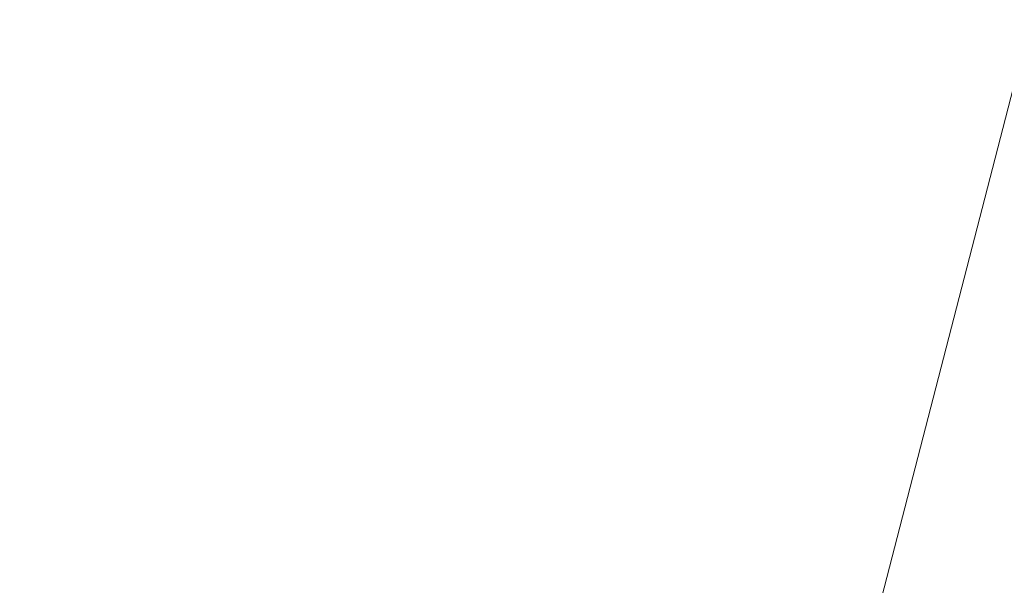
# Model space of a CAD drawing. Header units: millimetres. Extents: x -6861 to -4773, y 84 to 6892.
# Tile 73 of 108: x -6111.5416 to -6111.4612, y 6630.3156 to 6630.3617. Entities that reach past the tile are written whole.
import ezdxf

# ---------------------------------------------------------------- set-up
doc = ezdxf.new("R2010")
doc.units = ezdxf.units.MM
doc.layers.add('E-LITE-EQPM', color=7, linetype='Continuous', lineweight=20)

# ---------------------------------------------------------------- blocks, each defined once
blk = doc.blocks.new('01 PODIUM EMPOTRADO CON MARCO 1_glb - PODIUM EMPOTRADO CON MARCO 3_dwg_NS-2254 ÍßÁ_1_5Ð_$$_É_îAÔO-V2-Planta_PDF')
at = {"lineweight": 9}
blk.add_line((-4.330127, -2.5), (-2.00439, -6.528295), dxfattribs=at)
blk = doc.blocks.new('01 PODIUM EMPOTRADO CON MARCO 1_glb - 01 PODIUM EMPOTRADO CON MARCO 1-665813-Planta_PDF')
at = {"extrusion": (0, 0, -1), "zscale": -0.9999999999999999, "rotation": 164.4887155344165}
blk.add_blockref('01 PODIUM EMPOTRADO CON MARCO 1_glb - PODIUM EMPOTRADO CON MARCO 3_dwg_NS-2254 ÍßÁ_1_5Ð_$$_É_îAÔO-V2-Planta_PDF', (3232.686478, 6625.241215), dxfattribs=at)
blk = doc.blocks.new('01 PODIUM EMPOTRADO CON MARCO 1_glb - 01 PODIUM EMPOTRADO CON MARCO 1-V3-Planta_PDF')
at = {"extrusion": (0, 0, -1), "zscale": -0.9999999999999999, "rotation": 164.4887155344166}
blk.add_blockref('01 PODIUM EMPOTRADO CON MARCO 1_glb - PODIUM EMPOTRADO CON MARCO 3_dwg_NS-2254 ÍßÁ_1_5Ð_$$_É_îAÔO-V2-Planta_PDF', (3232.686478, 6625.241215), dxfattribs=at)

msp = doc.modelspace()

# ---------------------------------------------------------------- block references
at = {"layer": 'E-LITE-EQPM'}
for name in ['01 PODIUM EMPOTRADO CON MARCO 1_glb - 01 PODIUM EMPOTRADO CON MARCO 1-665813-Planta_PDF', '01 PODIUM EMPOTRADO CON MARCO 1_glb - 01 PODIUM EMPOTRADO CON MARCO 1-V3-Planta_PDF']:
    msp.add_blockref(name, (-2874.931544, 0), dxfattribs=at)

doc.saveas('drawing.dxf')
